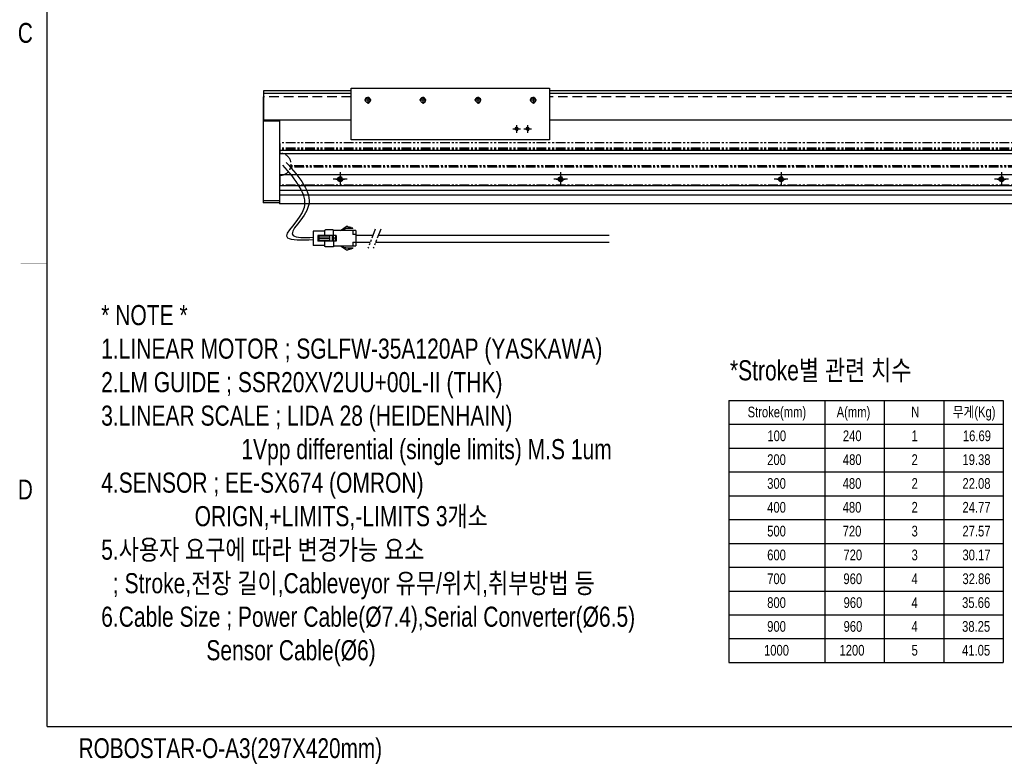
# Model space of a CAD drawing. Extents: x 4 to 2311, y -23 to 1597.
# Tile 1 of 18: x 5 to 898, y -23 to 651. Entities that reach past the tile are written whole.
import ezdxf
from ezdxf.enums import TextEntityAlignment as Align

# ---------------------------------------------------------------- set-up
doc = ezdxf.new("R2010")
doc.units = 0
doc.header["$LTSCALE"] = 7
doc.header["$MEASUREMENT"] = 0
for name, pattern in [('CENTER', [2, 1.25, -0.25, 0.25, -0.25]), ('HIDDEN', [0.375, 0.25, -0.125]), ('PHANTOM', [2.5, 1.25, -0.25, 0.25, -0.25, 0.25, -0.25])]:
    doc.linetypes.add(name, pattern=pattern)
doc.layers.get('0').update_dxf_attribs({"linetype": 'CONTINUOUS'})
for name, color, linetype in [('2', 4, 'CONTINUOUS'), ('3', 4, 'CONTINUOUS'), ('CENTERLINE', 3, 'CENTER'), ('CL', 1, 'CENTER'), ('D', 4, 'CONTINUOUS'), ('PHANTOM', 6, 'PHANTOM'), ('RD', 1, 'CONTINUOUS')]:
    doc.layers.add(name, color=color, linetype=linetype)
doc.styles.get("Standard").update_dxf_attribs({"font": 'Gulim.ttf', "width": 0.8})

# ---------------------------------------------------------------- blocks, each defined once
blk = doc.blocks.new('A$C31E12CA9')
at = {"linetype": 'ByBlock'}
blk.add_circle((0, 0), 1.62, dxfattribs=at)
at = {"layer": 'CL', "color": 3, "ltscale": 3}
for p, q in [((-4, 0), (4, 0)), ((0, 4), (0, -4))]:
    blk.add_line(p, q, dxfattribs=at)
at = {"layer": 'RD', "color": 4, "linetype": 'ByBlock'}
blk.add_arc((0, 0), 2, 270, 180, dxfattribs=at)
blk = doc.blocks.new('A$C20A46E8B')
at = {"color": 6, "linetype": 'PHANTOM'}
for p, q in [((1254.5, 33), (-54.5, 33)), ((-54.5, 23.5), (-54.5, 33)), ((1254.5, 28), (-54.5, 28)), ((1254.5, 27), (-54.5, 27)), ((1244.82, 11), (-44.82, 11)), ((1244.61, 12), (-44.61, 12)), ((-54.5, -5.5), (-54.5, 3.5)), ((1254.5, -5.5), (-54.5, -5.5))]:
    blk.add_line(p, q, dxfattribs=at)
for centre in [(0, 0), (200, 0), (400, 0), (600, 0)]:
    blk.add_circle(centre, 2.25, dxfattribs=at)
blk.add_arc((-54.5, 13.5), 10, 270, 90, dxfattribs=at)
at = {"layer": 'CL', "color": 3, "linetype": 'CENTER', "ltscale": 3}
for p, q in [((6.25, 0), (-6.25, 0)), ((0, 6.25), (0, -6.25)), ((206.25, 0), (193.75, 0)), ((200, 6.25), (200, -6.25)), ((406.25, 0), (393.75, 0)), ((400, 6.25), (400, -6.25)), ((606.25, 0), (593.75, 0)), ((600, 6.25), (600, -6.25))]:
    blk.add_line(p, q, dxfattribs=at)
blk = doc.blocks.new('A$C23AD1662')
for p, q in [((2.65, 19.66), (4.15, 19.66)), ((2.65, 19.22), (2.65, 19.66)), ((2.65, 19.22), (9.2, 19.22)), ((4.15, 20.09), (4.15, 19.66)), ((4.15, 20.09), (5.64, 20.09)), ((5.64, 20.53), (5.64, 20.09)), ((5.64, 20.53), (7.14, 20.53)), ((7.14, 20.97), (8.64, 20.97)), ((7.14, 20.97), (7.14, 20.53)), ((13.85, 17.47), (8.64, 20.97)), ((20.47, 18.23), (20.47, 2.73)), ((20.47, 18.23), (27.47, 18.23)), ((0, 11), (0.03, 11)), ((0.03, 17.47), (0.03, 3.49)), ((0.03, 17.47), (20.47, 17.47)), ((0.03, 13.98), (2.65, 13.98)), ((2.65, 17.47), (2.65, 13.98)), ((17.95, 13.1), (17.95, 7.86)), ((17.95, 13.1), (20.47, 13.1)), ((18.41, 13.1), (18.41, 7.86)), ((18.41, 10.48), (20.47, 10.48)), ((20.47, 17.47), (20.47, 3.49)), ((20.47, 12.98), (34.67, 12.98)), ((21.47, 12.98), (21.47, 7.98)), ((23.97, 12.98), (23.97, 7.98)), ((23.97, 12.48), (33.67, 12.48)), ((23.97, 10.73), (33.67, 10.73)), ((23.97, 10.23), (33.67, 10.23)), ((28.47, 17.23), (28.47, 12.98)), ((28.47, 16.98), (38.67, 16.98)), ((33.67, 12.98), (33.67, 7.98)), ((34.67, 12.98), (34.67, 7.98)), ((38.67, 16.98), (38.67, 3.98)), ((2.65, 6.99), (0.03, 6.99)), ((20.47, 3.49), (0.03, 3.49)), ((2.65, 6.99), (2.65, 3.49)), ((9.2, 1.75), (2.65, 1.75)), ((2.65, 1.75), (2.65, 1.31)), ((4.15, 1.31), (2.65, 1.31)), ((4.15, 1.31), (4.15, 0.87)), ((5.64, 0.87), (4.15, 0.87)), ((5.64, 0.87), (5.64, 0.44)), ((7.14, 0.44), (5.64, 0.44)), ((7.14, 0.44), (7.14, 0)), ((13.85, 3.49), (8.64, 0)), ((17.95, 7.86), (20.47, 7.86)), ((20.47, 7.98), (34.67, 7.98)), ((20.47, 2.73), (27.47, 2.73)), ((23.97, 8.48), (33.67, 8.48)), ((28.47, 7.98), (28.47, 3.73)), ((28.47, 3.98), (38.67, 3.98)), ((8.64, 0), (7.14, 0))]:
    blk.add_line(p, q)
for centre, radius, start, end in [((9.2, 15.72), 3.49, 30, 90), ((27.47, 17.23), 1, 0, 90), ((9.2, 5.24), 3.49, 270, 330), ((27.47, 3.73), 1, 270, 0)]:
    blk.add_arc(centre, radius, start, end)

msp = doc.modelspace()

# ---------------------------------------------------------------- linework, layer by layer
at = {"linetype": 'ByBlock'}
for p, q in [((225.938, 580.779), (225.938, 484.779)), ((226.438, 580.779), (225.938, 580.779)), ((226.438, 586.279), (226.438, 559.779)), ((305.938, 586.279), (226.438, 586.279)), ((305.938, 583.779), (226.438, 583.779)), ((1565.438, 586.279), (485.938, 586.279)), ((1565.438, 583.779), (485.938, 583.779)), ((240.938, 558.779), (225.938, 558.779)), ((305.938, 559.779), (226.438, 559.779)), ((240.938, 559.779), (240.938, 484.779)), ((1565.438, 559.779), (485.938, 559.779)), ((1550.938, 532.279), (240.938, 532.279)), ((240.938, 532.279), (240.938, 483.779)), ((1550.938, 529.279), (240.938, 529.279)), ((1550.938, 510.279), (240.938, 510.279)), ((1550.938, 500.279), (240.938, 500.279)), ((1550.938, 495.929), (240.938, 495.929)), ((1550.938, 491.629), (240.938, 491.629)), ((240.938, 484.779), (225.938, 484.779)), ((1550.938, 483.779), (240.938, 483.779))]:
    msp.add_line(p, q, dxfattribs=at)
at = {"color": 5, "linetype": 'HIDDEN', "ltscale": 5}
for p, q in [((305.938, 580.779), (226.438, 580.779)), ((1565.438, 580.779), (485.938, 580.779))]:
    msp.add_line(p, q, dxfattribs=at)
for p, q in [((225.938, 570.779), (226.438, 570.779)), ((225.938, 486.779), (240.938, 486.779)), ((310.168, 449.165), (323.239, 449.165)), ((310.19, 455.408), (325.655, 455.408)), ((328.117, 449.165), (539.978, 449.165)), ((330.533, 455.408), (539.978, 455.408))]:
    msp.add_line(p, q)
at = {"const_width": 1.2}
for points in [[(30, 1564), (30, 10)], [(30, 10), (2310, 10)]]:
    msp.add_lwpolyline(points, dxfattribs=at)
msp.add_lwpolyline([(305.938, 588.779), (485.938, 588.779), (485.938, 541.779), (305.938, 541.779)], close=True)
for centre, radius in [((320.938, 577.779), 2.067), ((370.938, 577.779), 2.067), ((420.938, 577.779), 2.067), ((470.938, 577.779), 2.067), ((455.938, 551.779), 1.229), ((465.938, 551.779), 1.229)]:
    msp.add_circle(centre, radius)
for points, knots in [([(243.728, 518.932), (255.006, 505.852), (277.37, 479.914), (233.407, 450.659), (261.053, 451.094), (271.52, 451.449)], [0, 0, 0, 0, 44.9353159, 89.1093679, 114.2614507, 114.2614507, 114.2614507, 114.2614507]), ([(247.013, 521.266), (258.729, 508.07), (281.565, 482.35), (240.329, 453.428), (263.271, 453.194), (271.52, 453.544)], [0, 0, 0, 0, 45.9604171, 89.5793224, 110.0213125, 110.0213125, 110.0213125, 110.0213125])]:
    msp.add_open_spline(points, degree=3, knots=knots)
at = {"layer": '2'}
for p, q in [((648.612, 305.679), (648.612, 68.079)), ((648.612, 305.679), (897.563, 305.679)), ((735.563, 305.679), (735.563, 68.079)), ((789.563, 305.679), (789.563, 68.079)), ((843.563, 305.679), (843.563, 68.079)), ((843.563, 305.679), (843.563, 68.079)), ((897.563, 305.679), (897.563, 68.079)), ((648.612, 284.079), (897.563, 284.079)), ((648.612, 262.479), (897.563, 262.479)), ((648.612, 240.879), (897.563, 240.879)), ((648.612, 219.279), (897.563, 219.279)), ((648.612, 197.679), (897.563, 197.679)), ((648.612, 176.079), (897.563, 176.079)), ((648.612, 154.479), (897.563, 154.479)), ((648.612, 132.879), (897.563, 132.879)), ((648.612, 111.279), (897.563, 111.279)), ((648.612, 89.679), (897.563, 89.679)), ((648.612, 68.079), (897.563, 68.079))]:
    msp.add_line(p, q, dxfattribs=at)
at = {"layer": '3', "const_width": 0.3}
msp.add_lwpolyline([(6, 430), (30, 430)], dxfattribs=at)
at = {"layer": 'CENTERLINE'}
for p, q in [((320.938, 580.779), (320.938, 574.779)), ((370.938, 580.779), (370.938, 574.779)), ((420.938, 580.779), (420.938, 574.779)), ((470.938, 580.779), (470.938, 574.779)), ((323.938, 577.779), (317.938, 577.779)), ((373.938, 577.779), (367.938, 577.779)), ((423.938, 577.779), (417.938, 577.779)), ((473.938, 577.779), (467.938, 577.779)), ((455.938, 555.279), (455.938, 548.279)), ((465.938, 555.279), (465.938, 548.279)), ((452.438, 551.779), (459.438, 551.779)), ((462.438, 551.779), (469.438, 551.779))]:
    msp.add_line(p, q, dxfattribs=at)
at = {"layer": 'D'}
for centre, radius, start, end in [((320.938, 577.779), 2.5, 255, 165), ((370.938, 577.779), 2.5, 255, 165), ((420.938, 577.779), 2.5, 255, 165), ((470.938, 577.779), 2.5, 255, 165), ((455.938, 551.779), 1.5, 270, 180), ((465.938, 551.779), 1.5, 270, 180)]:
    msp.add_arc(centre, radius, start, end, dxfattribs=at)
at = {"layer": 'PHANTOM'}
for p, q in [((327.805, 460.966), (321.078, 443.581)), ((332.683, 460.966), (325.956, 443.581))]:
    msp.add_line(p, q, dxfattribs=at)

# ---------------------------------------------------------------- block references
msp.add_blockref('A$C20A46E8B', (295.938, 506.279))
at = {"linetype": 'ByBlock'}
for p in [(295.938, 506.279), (495.938, 506.279), (695.938, 506.279), (895.938, 506.279)]:
    msp.add_blockref('A$C31E12CA9', p, dxfattribs=at)
at = {"xscale": -1, "rotation": 0.1720048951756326}
msp.add_blockref('A$C23AD1662', (310.223, 442.246), dxfattribs=at)

# ---------------------------------------------------------------- texts
at = {"attachment_point": 1}
for s, insert, char_height in [('* NOTE *\\P1.LINEAR MOTOR ; SGLFW-35A120AP (YASKAWA)\\P2.LM GUIDE ; SSR20XV2UU+00L-II (THK)\\P3.LINEAR SCALE ; LIDA 28 (HEIDENHAIN)\\P                        1Vpp differential (single limits) M.S 1um\\P4.SENSOR ; EE-SX674 (OMRON)\\P                ORIGN,+LIMITS,-LIMITS 3개소\\P5.사용자 요구에 따라 변경가능 요소\\P  ; Stroke,전장 길이,Cableveyor 유무/위치,취부방법 등\\P6.Cable Size ; Power Cable(%%C7.4),Serial Converter(%%C6.5)\\P                  Sensor Cable(%%C6)\\P\\P            ', (79.121, 392.133), 18.225), ('*Stroke{\\f굴림|b0|i0|c129|p49;별} {\\f굴림|b0|i0|c129|p49;관련} {\\f굴림|b0|i0|c129|p49;치수}', (649.56, 342.08), 18.225), ('Stroke(mm)', (665.578, 300.032), 9.72), ('무게(Kg)', (851.761, 300.032), 9.72)]:
    msp.add_mtext(s, dxfattribs=dict(at, insert=insert, char_height=char_height))
at = {"char_height": 9.72, "width": 38.691, "attachment_point": 1}
for s, insert in [('A(mm)', (746.366, 300.032)), ('N', (814.015, 300.032)), ('100', (683.535, 278.432)), ('240', (752.013, 278.432)), ('1', (814.321, 278.432)), ('16.69', (860.897, 278.432)), ('200', (683.348, 256.832)), ('480', (752.013, 256.832)), ('2', (814.321, 256.832)), ('19.38', (860.496, 256.832)), ('300', (683.348, 235.232)), ('480', (751.826, 235.232)), ('2', (814.321, 235.232)), ('22.08', (860.496, 235.232)), ('400', (683.348, 213.632)), ('480', (751.826, 213.632)), ('2', (814.321, 213.632)), ('24.77', (860.496, 213.632)), ('500', (683.348, 192.032)), ('720', (751.826, 192.032)), ('3', (814.321, 192.032)), ('27.57', (860.496, 192.032)), ('600', (683.348, 170.432)), ('720', (752.494, 170.432)), ('3', (814.321, 170.432)), ('30.17', (860.496, 170.432)), ('700', (683.348, 148.832)), ('960', (752.494, 148.832)), ('4', (814.321, 148.832)), ('32.86', (860.496, 148.832)), ('800', (683.348, 127.232)), ('960', (752.648, 127.232)), ('4', (814.321, 127.232)), ('35.66', (860.17, 127.232)), ('900', (683.348, 105.632)), ('960', (752.648, 105.632)), ('4', (814.321, 105.632)), ('38.25', (860.17, 105.632)), ('1000', (680.473, 84.032)), ('1200', (748.952, 84.032)), ('5', (814.321, 84.032)), ('41.05', (860.17, 84.032))]:
    msp.add_mtext(s, dxfattribs=dict(at, insert=insert))
at = {"layer": '3', "width": 0.8}
for s, p in [('C', (10.306, 638.868)), ('D', (10.306, 224.868)), ('ROBOSTAR-O-A3(297X420mm)', (196.309, -11.833))]:
    msp.add_text(s, height=18, dxfattribs=at).set_placement(p, align=Align.MIDDLE)

doc.saveas('drawing.dxf')
